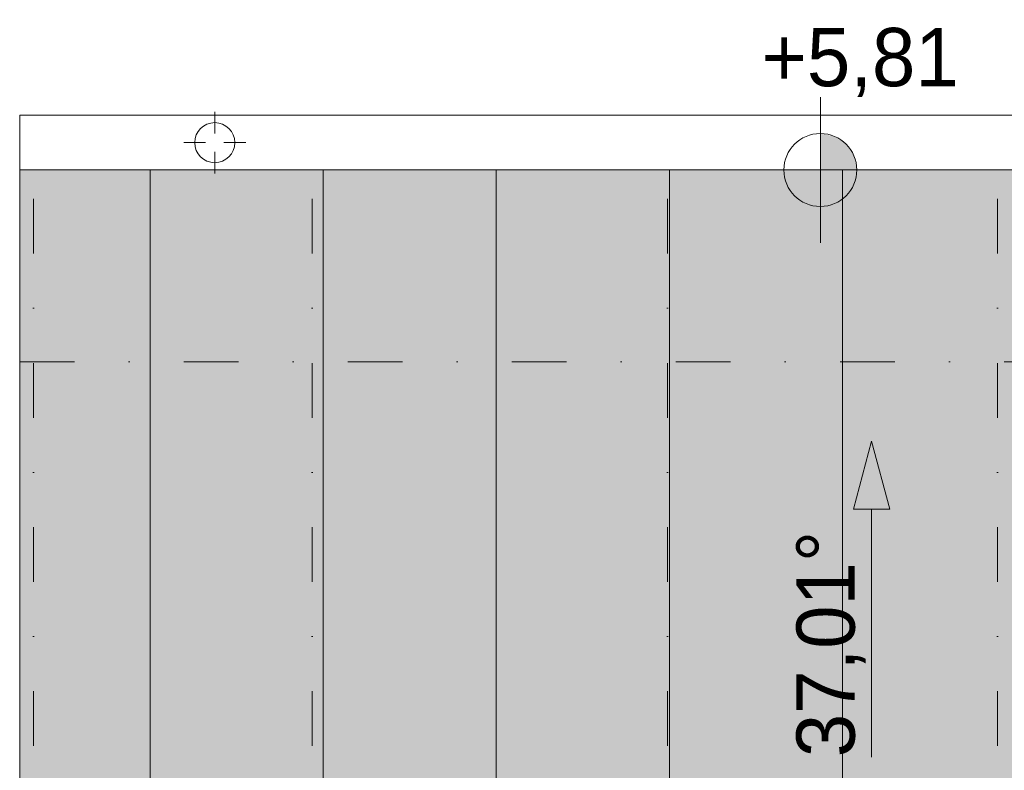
# Model space of a CAD drawing. Extents: x -613240 to -325500, y -25863 to 152403.
# Tile 242 of 254: x -430715 to -428014, y 143806 to 145866. Entities that reach past the tile are written whole.
import ezdxf

# ---------------------------------------------------------------- set-up
doc = ezdxf.new("R2010")
doc.units = 0
doc.header["$MEASUREMENT"] = 0
doc.linetypes.add('Dot & Dashed', pattern=[450, 150, -150, 0, -150])
for name, color, linetype, lineweight in [('0_Nr_Pióra__21', 7, 'Continuous', 9), ('INWENT DACH_Nr_Pióra__21', 7, 'Continuous', 9), ('INWENT KONST. DREWNIANA_Nr_Pióra__21', 7, 'Continuous', 9), ('INWENT RURY SPUSTOWE_Nr_Pióra__21', 7, 'Continuous', 9), ('INWENT RZĘDNE_Nr_Pióra__21', 7, 'Continuous', 9)]:
    doc.layers.add(name, color=color, linetype=linetype, lineweight=lineweight)
doc.layers.add('Arch dachowki_Nr_Pióra__81', color=7, linetype='Continuous', lineweight=9, true_color=0x6a6a6a)
doc.layers.add('arch wypelnienia_Nr_Pióra__2', color=7, linetype='Continuous', lineweight=13, true_color=0x7f7f7f)
doc.layers.add('INWENT DACH', color=7, linetype='Continuous')
doc.layers.add('INWENT RZĘDNE', color=7, linetype='Continuous')
doc.styles.add('GENERATED_STYLE_2', font='txt')

# ---------------------------------------------------------------- blocks, each defined once
blk = doc.blocks.new('Linia_42', base_point=(-428377.7, 143842.4))
at = {"layer": 'INWENT DACH_Nr_Pióra__21', "linetype": 'Continuous'}
blk.add_hatch(color=256, dxfattribs=at).paths.add_polyline_path([(-428377.7, 144709.7), (-428327.7, 144523.1), (-428427.7, 144523.1)], flags=0)
for p, q in [((-428377.7, 144709.7), (-428427.7, 144523.1)), ((-428377.7, 144709.7), (-428327.7, 144523.1)), ((-428327.7, 144523.1), (-428427.7, 144523.1)), ((-428377.7, 143842.4), (-428377.7, 144523.1))]:
    blk.add_line(p, q, dxfattribs=at)
blk = doc.blocks.new('Koty wysokościowe_45', base_point=(-428518.4, 145453.8))
at = {"layer": 'INWENT RZĘDNE_Nr_Pióra__21', "linetype": 'Continuous'}
for points in [[(-428518.4, 145453.8), (-428418.4, 145453.8), (-428426, 145492.1), (-428447.7, 145524.5), (-428480.1, 145546.2), (-428518.4, 145553.8)], [(-428518.4, 145453.8), (-428618.4, 145453.8), (-428610.8, 145415.6), (-428589.1, 145383.1), (-428556.6, 145361.4), (-428518.4, 145353.8)]]:
    blk.add_hatch(color=256, dxfattribs=at).paths.add_polyline_path(points, flags=0)
for p, q in [((-428518.4, 145253.8), (-428518.4, 145653.8)), ((-428718.4, 145453.8), (-428318.4, 145453.8))]:
    blk.add_line(p, q, dxfattribs=at)
blk.add_circle((-428518.4, 145453.8), 100, dxfattribs=at)
at = {"layer": 'INWENT RZĘDNE_Nr_Pióra__21', "insert": (-428680.2, 145653.8), "char_height": 160, "attachment_point": 7, "style": 'GENERATED_STYLE_2'}
blk.add_mtext('{+5,81}', dxfattribs=at)

msp = doc.modelspace()

# ---------------------------------------------------------------- hatches: boundary and pattern name
at = {"layer": 'arch wypelnienia_Nr_Pióra__2', "linetype": 'Continuous', "lineweight": 0, "true_color": 0x3f3f3f}
h = msp.add_hatch(color=250, dxfattribs=at)
h.paths.add_polyline_path([(-430714.9, 143382.6), (-423654.9, 143382.6), (-423654.9, 144732.6), (-421564.9, 144732.6), (-421564.9, 143382.6), (-414324.9, 143382.6), (-414324.9, 145453.8), (-430714.9, 145453.8)], flags=0)
h.paths.add_polyline_path([(-427934.9, 143835.2), (-427274.9, 143835.2), (-427274.9, 144351.6), (-427934.9, 144351.6)], flags=0)
h.paths.add_polyline_path([(-418539.9, 143835.2), (-417879.9, 143835.2), (-417879.9, 144351.6), (-418539.9, 144351.6)], flags=0)
h.paths.add_polyline_path([(-417684.9, 143835.2), (-417024.9, 143835.2), (-417024.9, 144351.6), (-417684.9, 144351.6)], flags=0)

# ---------------------------------------------------------------- linework, layer by layer
at = {"layer": 'Arch dachowki_Nr_Pióra__81', "linetype": 'Continuous'}
for p, q in [((-430357.4, 143382.6), (-430357.4, 145453.8)), ((-429882.4, 143382.6), (-429882.4, 145453.8)), ((-429407.4, 143382.6), (-429407.4, 145453.8)), ((-428932.4, 143382.6), (-428932.4, 145453.8)), ((-428457.4, 143382.6), (-428457.4, 145453.8))]:
    msp.add_line(p, q, dxfattribs=at)
at = {"layer": 'INWENT DACH_Nr_Pióra__21', "linetype": 'Continuous'}
for p, q in [((-430179.9, 145553.8), (-430179.9, 145613.8)), ((-430204.9, 145528.8), (-430264.9, 145528.8)), ((-430154.9, 145528.8), (-430094.9, 145528.8)), ((-430179.9, 145503.8), (-430179.9, 145443.8)), ((-414324.9, 145453.8), (-430714.9, 145453.8)), ((-430714.9, 143282.6), (-430714.9, 145453.8))]:
    msp.add_line(p, q, dxfattribs=at)
msp.add_circle((-430179.9, 145528.8), 55, dxfattribs=at)
at = {"layer": 'INWENT KONST. DREWNIANA_Nr_Pióra__21', "linetype": 'Dot & Dashed'}
for p, q in [((-430677.4, 145374.2), (-430677.4, 140852.6)), ((-429912.4, 145374.2), (-429912.4, 140852.6)), ((-428937.4, 145374.2), (-428937.4, 140852.6)), ((-428032.4, 145374.2), (-428032.4, 140852.6)), ((-430714.9, 144927.6), (-414324.9, 144927.6))]:
    msp.add_line(p, q, dxfattribs=at)
at = {"layer": 'INWENT RURY SPUSTOWE_Nr_Pióra__21', "linetype": 'Continuous'}
for p, q in [((-414324.9, 145603.8), (-430714.9, 145603.8)), ((-430714.9, 145603.8), (-430714.9, 145453.8))]:
    msp.add_line(p, q, dxfattribs=at)

# ---------------------------------------------------------------- block references
at = {"layer": 'INWENT DACH', "linetype": 'Continuous'}
msp.add_blockref('Linia_42', (-428377.7, 143842.4), dxfattribs=at)
at = {"layer": 'INWENT RZĘDNE'}
msp.add_blockref('Koty wysokościowe_45', (-428518.4, 145453.8), dxfattribs=at)

# ---------------------------------------------------------------- texts
at = {"layer": '0_Nr_Pióra__21', "linetype": 'Continuous', "insert": (-428394.3, 143842.4), "char_height": 160, "attachment_point": 7, "rotation": 90, "style": 'GENERATED_STYLE_2'}
msp.add_mtext('{37,01°}', dxfattribs=at)

doc.saveas('drawing.dxf')
